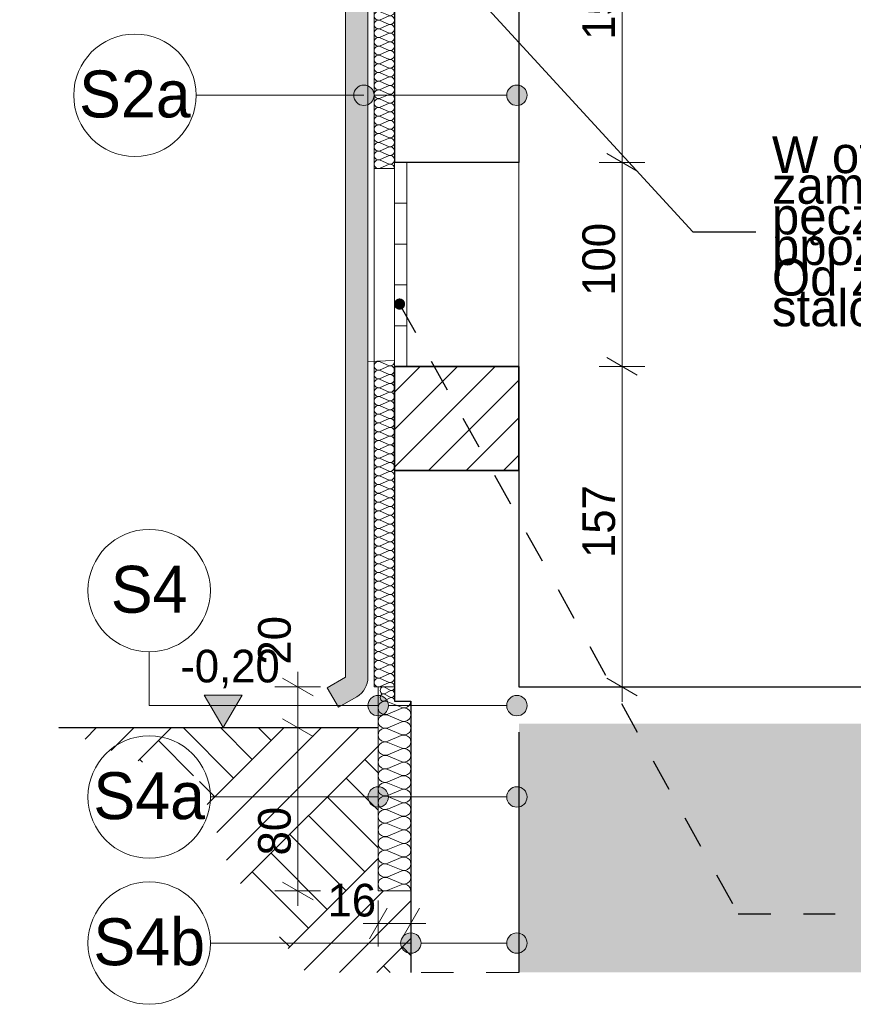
# Model space of a CAD drawing. Extents: x -547885 to -186295, y -25370 to 156194.
# Tile 19 of 256: x -521797 to -517710, y -13885 to -9060. Entities that reach past the tile are written whole.
import ezdxf

# ---------------------------------------------------------------- set-up
doc = ezdxf.new("R2010")
doc.units = 0
doc.header["$MEASUREMENT"] = 0
doc.linetypes.add('Przerywana', pattern=[320, 160, -160])
for name, color, linetype in [('Arch ocieplenie', 7, 'Continuous'), ('Arch opisy', 7, 'Continuous'), ('Arch zmurowania', 7, 'Continuous'), ('INWENT WYMIARY', 7, 'Continuous')]:
    doc.layers.add(name, color=color, linetype=linetype)
for name, color, linetype, lineweight in [('Arch ocieplenie_Nr_Pióra__100', 2, 'Continuous', 13), ('Arch opisy_Nr_Pióra__1', 7, 'Continuous', 25), ('Arch opisy_Nr_Pióra__21', 7, 'Continuous', 9), ('Arch stropy_Nr_Pióra__1', 7, 'Continuous', 25), ('arch wypelnienia_Nr_Pióra__18', 9, 'Continuous', 15), ('arch wypelnienia_Nr_Pióra__21', 7, 'Continuous', 9), ('Arch zmurowania_Nr_Pióra__21', 7, 'Continuous', 9), ('Arch zmurowania_Nr_Pióra__27', 7, 'Continuous', 35), ('INWENT OPISY_Nr_Pióra__21', 7, 'Continuous', 9), ('INWENT RURY SPUSTOWE_Nr_Pióra__21', 7, 'Continuous', 9), ('INWENT TEREN_Nr_Pióra__1', 7, 'Continuous', 25), ('INWENT WYMIARY_Nr_Pióra__21', 7, 'Continuous', 9), ('INWENT. OKNA_Nr_Pióra__5', 7, 'Continuous', 13), ('INWENT.ŚCIANY_Nr_Pióra__1', 7, 'Continuous', 25), ('INWENT.ŚCIANY_Nr_Pióra__21', 7, 'Continuous', 9)]:
    doc.layers.add(name, color=color, linetype=linetype, lineweight=lineweight)
for name, color, linetype, lineweight, true_color in [('Arch ocieplenie_Nr_Pióra__44', 7, 'Continuous', 9, 0x029e21), ('Arch okna_Nr_Pióra__9', 7, 'Continuous', 9, 0x3dad99), ('Arch wykończenie_Nr_Pióra__3', 7, 'Continuous', 18, 0xff6600), ('arch wypelnienia_Nr_Pióra__2', 7, 'Continuous', 13, 0x7f7f7f)]:
    doc.layers.add(name, color=color, linetype=linetype, lineweight=lineweight, true_color=true_color)
doc.styles.add('GENERATED_STYLE_2', font='txt')
doc.styles.add('GENERATED_STYLE_5', font='txt')
doc.styles.add('GENERATED_STYLE_7', font='txt')
doc.dimstyles.new('GENERATED_STYLE__13', dxfattribs={"dimtxt": 0.18, "dimasz": 109.44, "dimexe": 0.18, "dimexo": 0.0625, "dimgap": 0.09, "dimtad": 0, "dimtih": 1, "dimtoh": 1, "dimdec": 4, "dimzin": 0, "dimdsep": 46, "dimcen": 0.09, "dimadec": 0, "dimazin": 0, "dimtfac": 1, "dimtdec": 4, "dimtmove": 0, "dimatfit": 3, "dimldrblk": 'ARROWHEAD_11', "dimfxl": 0, "dimtolj": 1, "dimtzin": 0, "dimarcsym": 0})
doc.dimstyles.new('GENERATED_STYLE__5', dxfattribs={"dimtxt": 160.000002, "dimasz": 114, "dimexe": 0.18, "dimexo": 0, "dimgap": 0.09, "dimtad": 1, "dimtih": 1, "dimtoh": 1, "dimdec": 0, "dimlfac": 0.1, "dimzin": 0, "dimdsep": 46, "dimtxsty": 'GENERATED_STYLE_2', "dimblk": 'ARROWHEAD_2', "dimblk1": 'ARROWHEAD_2', "dimblk2": 'ARROWHEAD_2', "dimcen": 0.09, "dimclrd": 7, "dimclre": 7, "dimclrt": 7, "dimazin": 0, "dimtfac": 1, "dimtdec": 4, "dimtmove": 0, "dimatfit": 3, "dimfxl": 0, "dimtolj": 1, "dimtzin": 0, "dimarcsym": 0})
doc.dimstyles.new('GENERATED_STYLE__6', dxfattribs={"dimtxt": 160.000002, "dimasz": 114, "dimexe": 0.18, "dimexo": 0, "dimgap": 0.09, "dimtad": 1, "dimdec": 0, "dimlfac": 0.1, "dimzin": 0, "dimdsep": 46, "dimtxsty": 'GENERATED_STYLE_2', "dimblk": 'ARROWHEAD_2', "dimblk1": 'ARROWHEAD_2', "dimblk2": 'ARROWHEAD_2', "dimcen": 0.09, "dimclrd": 7, "dimclre": 7, "dimclrt": 7, "dimazin": 0, "dimtfac": 1, "dimtdec": 4, "dimtmove": 2, "dimatfit": 3, "dimfxl": 0, "dimtolj": 1, "dimtzin": 0, "dimarcsym": 0})
doc.dimstyles.new('GENERATED_STYLE__7', dxfattribs={"dimtxt": 160.000002, "dimasz": 114, "dimexe": 0.18, "dimexo": 0, "dimgap": 0.09, "dimtad": 1, "dimdec": 0, "dimlfac": 0.1, "dimzin": 0, "dimdsep": 46, "dimtxsty": 'GENERATED_STYLE_2', "dimblk": 'ARROWHEAD_2', "dimblk1": 'ARROWHEAD_2', "dimblk2": 'ARROWHEAD_2', "dimcen": 0.09, "dimclrd": 7, "dimclre": 7, "dimclrt": 7, "dimazin": 0, "dimtfac": 1, "dimtdec": 4, "dimtmove": 0, "dimatfit": 3, "dimfxl": 0, "dimtolj": 1, "dimtzin": 0, "dimarcsym": 0})

# ---------------------------------------------------------------- blocks, each defined once
blk = doc.blocks.new('Izolacja cieplna 14_177', base_point=(-519959.6, -12399.6))
at = {"layer": 'Arch ocieplenie_Nr_Pióra__100', "linetype": 'Continuous'}
for p, q in [((-519980.4, -12345.6), (-520008.7, -12331.1)), ((-520008.7, -12363.1), (-519980.4, -12348.6)), ((-519980.4, -12380.6), (-520008.7, -12366.1)), ((-520008.7, -12398.1), (-519980.4, -12383.6))]:
    blk.add_line(p, q, dxfattribs=at)
for centre, start_param, end_param in [((-520014.7, -12347.1), 5.870392, 9.837571), ((-519974.4, -12329.6), 2.7288, 4.712389), ((-519974.4, -12364.6), 2.7288, 6.695979), ((-520014.7, -12382.1), 5.870392, 9.837571), ((-519974.4, -12399.6), 4.712389, 6.695979)]:
    blk.add_ellipse(centre, major_axis=(0, 17.5), ratio=0.850742, start_param=start_param, end_param=end_param, dxfattribs=at)
blk = doc.blocks.new('Izolacja cieplna 14_178', base_point=(-519879.6, -13329.6))
at = {"layer": 'Arch ocieplenie_Nr_Pióra__100', "linetype": 'Continuous'}
for p, q in [((-519927.2, -12430), (-519991.9, -12402.4)), ((-519991.9, -12463.3), (-519927.2, -12435.6)), ((-519927.2, -12496.5), (-519991.9, -12468.8)), ((-519991.9, -12529.7), (-519927.2, -12502)), ((-519927.2, -12562.9), (-519991.9, -12535.3)), ((-519991.9, -12596.1), (-519927.2, -12568.5)), ((-519927.2, -12629.3), (-519991.9, -12601.7)), ((-519991.9, -12662.5), (-519927.2, -12634.9)), ((-519927.2, -12695.8), (-519991.9, -12668.1)), ((-519991.9, -12729), (-519927.2, -12701.3)), ((-519927.2, -12762.2), (-519991.9, -12734.5)), ((-519991.9, -12795.4), (-519927.2, -12767.8)), ((-519927.2, -12828.6), (-519991.9, -12801)), ((-519991.9, -12861.8), (-519927.2, -12834.2)), ((-519927.2, -12895), (-519991.9, -12867.4)), ((-519991.9, -12928.3), (-519927.2, -12900.6)), ((-519927.2, -12961.5), (-519991.9, -12933.8)), ((-519991.9, -12994.7), (-519927.2, -12967)), ((-519927.2, -13027.9), (-519991.9, -13000.3)), ((-519991.9, -13061.1), (-519927.2, -13033.5)), ((-519927.2, -13094.3), (-519991.9, -13066.7)), ((-519991.9, -13127.5), (-519927.2, -13099.9)), ((-519927.2, -13160.8), (-519991.9, -13133.1)), ((-519991.9, -13194), (-519927.2, -13166.3)), ((-519927.2, -13227.2), (-519991.9, -13199.5)), ((-519991.9, -13260.4), (-519927.2, -13232.8)), ((-519927.2, -13293.6), (-519991.9, -13266)), ((-519991.9, -13326.8), (-519927.2, -13299.2))]:
    blk.add_line(p, q, dxfattribs=at)
for centre, start_param, end_param in [((-520005.5, -12432.8), 4.299595, 8.266775), ((-519913.6, -12399.6), 1.158004, 3.141593), ((-519913.6, -12466), 1.158004, 5.125183), ((-520005.5, -12499.3), 4.299595, 8.266775), ((-519913.6, -12532.5), 1.158004, 5.125183), ((-520005.5, -12565.7), 4.299595, 8.266775), ((-519913.6, -12598.9), 1.158004, 5.125183), ((-520005.5, -12632.1), 4.299595, 8.266775), ((-519913.6, -12665.3), 1.158004, 5.125183), ((-520005.5, -12698.5), 4.299595, 8.266775), ((-520005.5, -12765), 4.299595, 8.266775), ((-519913.6, -12731.8), 1.158004, 5.125183), ((-519913.6, -12798.2), 1.158004, 5.125183), ((-520005.5, -12831.4), 4.299595, 8.266775), ((-519913.6, -12864.6), 1.158004, 5.125183), ((-520005.5, -12897.8), 4.299595, 8.266775), ((-520005.5, -12964.3), 4.299595, 8.266775), ((-519913.6, -12931), 1.158004, 5.125183), ((-519913.6, -12997.5), 1.158004, 5.125183), ((-520005.5, -13030.7), 4.299595, 8.266775), ((-519913.6, -13063.9), 1.158004, 5.125183), ((-520005.5, -13097.1), 4.299595, 8.266775), ((-519913.6, -13130.3), 1.158004, 5.125183), ((-520005.5, -13163.5), 4.299595, 8.266775), ((-519913.6, -13196.8), 1.158004, 5.125183), ((-520005.5, -13230), 4.299595, 8.266775), ((-520005.5, -13296.4), 4.299595, 8.266775), ((-519913.6, -13263.2), 1.158004, 5.125183), ((-519913.6, -13329.6), 3.141593, 5.125182)]:
    blk.add_ellipse(centre, major_axis=(-34, 0), ratio=0.976056, start_param=start_param, end_param=end_param, dxfattribs=at)
blk = doc.blocks.new('Izolacja cieplna 14_179', base_point=(-519959.6, -10734.6))
at = {"layer": 'Arch ocieplenie_Nr_Pióra__44', "linetype": 'Continuous'}
for p, q in [((-520029.8, -10736.5), (-519989.4, -10754.4)), ((-519989.4, -10758), (-520029.8, -10775.9)), ((-520029.8, -10779.6), (-519989.4, -10797.5)), ((-519989.4, -10801.1), (-520029.8, -10819)), ((-520029.8, -10822.7), (-519989.4, -10840.6)), ((-519989.4, -10844.2), (-520029.8, -10862.2)), ((-520029.8, -10865.8), (-519989.4, -10883.7)), ((-519989.4, -10887.3), (-520029.8, -10905.3)), ((-520029.8, -10908.9), (-519989.4, -10926.8)), ((-519989.4, -10930.4), (-520029.8, -10948.4)), ((-520029.8, -10952), (-519989.4, -10969.9)), ((-519989.4, -10973.5), (-520029.8, -10991.5)), ((-520029.8, -10995.1), (-519989.4, -11013)), ((-519989.4, -11016.7), (-520029.8, -11034.6)), ((-520029.8, -11038.2), (-519989.4, -11056.1)), ((-519989.4, -11059.8), (-520029.8, -11077.7)), ((-520029.8, -11081.3), (-519989.4, -11099.2)), ((-519989.4, -11102.9), (-520029.8, -11120.8)), ((-520029.8, -11124.4), (-519989.4, -11142.4)), ((-519989.4, -11146), (-520029.8, -11163.9)), ((-520029.8, -11167.5), (-519989.4, -11185.5)), ((-519989.4, -11189.1), (-520029.8, -11207)), ((-520029.8, -11210.6), (-519989.4, -11228.6)), ((-519989.4, -11232.2), (-520029.8, -11250.1)), ((-520029.8, -11253.7), (-519989.4, -11271.7)), ((-519989.4, -11275.3), (-520029.8, -11293.2)), ((-520029.8, -11296.8), (-519989.4, -11314.8)), ((-519989.4, -11318.4), (-520029.8, -11336.3)), ((-520029.8, -11340), (-519989.4, -11357.9)), ((-519989.4, -11361.5), (-520029.8, -11379.4)), ((-520029.8, -11383.1), (-519989.4, -11401)), ((-519989.4, -11404.6), (-520029.8, -11422.5)), ((-520029.8, -11426.2), (-519989.4, -11444.1)), ((-519989.4, -11447.7), (-520029.8, -11465.7)), ((-520029.8, -11469.3), (-519989.4, -11487.2)), ((-519989.4, -11490.8), (-520029.8, -11508.8)), ((-520029.8, -11512.4), (-519989.4, -11530.3)), ((-519989.4, -11533.9), (-520029.8, -11551.9)), ((-520029.8, -11555.5), (-519989.4, -11573.4)), ((-519989.4, -11577), (-520029.8, -11595)), ((-520029.8, -11598.6), (-519989.4, -11616.5)), ((-519989.4, -11620.2), (-520029.8, -11638.1)), ((-520029.8, -11641.7), (-519989.4, -11659.6)), ((-519989.4, -11663.3), (-520029.8, -11681.2)), ((-520029.8, -11684.8), (-519989.4, -11702.7)), ((-519989.4, -11706.4), (-520029.8, -11724.3)), ((-520029.8, -11727.9), (-519989.4, -11745.9)), ((-519989.4, -11749.5), (-520029.8, -11767.4)), ((-520029.8, -11771), (-519989.4, -11789)), ((-519989.4, -11792.6), (-520029.8, -11810.5)), ((-520029.8, -11814.1), (-519989.4, -11832.1)), ((-519989.4, -11835.7), (-520029.8, -11853.6)), ((-520029.8, -11857.2), (-519989.4, -11875.2)), ((-519989.4, -11878.8), (-520029.8, -11896.7)), ((-520029.8, -11900.4), (-519989.4, -11918.3)), ((-519989.4, -11921.9), (-520029.8, -11939.8)), ((-520029.8, -11943.5), (-519989.4, -11961.4)), ((-519989.4, -11965), (-520029.8, -11982.9)), ((-520029.8, -11986.6), (-519989.4, -12004.5)), ((-519989.4, -12008.1), (-520029.8, -12026.1)), ((-520029.8, -12029.7), (-519989.4, -12047.6)), ((-519989.4, -12051.2), (-520029.8, -12069.2)), ((-520029.8, -12072.8), (-519989.4, -12090.7)), ((-519989.4, -12094.3), (-520029.8, -12112.3)), ((-520029.8, -12115.9), (-519989.4, -12133.8)), ((-519989.4, -12137.4), (-520029.8, -12155.4)), ((-520029.8, -12159), (-519989.4, -12176.9)), ((-519989.4, -12180.5), (-520029.8, -12198.5)), ((-520029.8, -12202.1), (-519989.4, -12220)), ((-519989.4, -12223.7), (-520029.8, -12241.6)), ((-520029.8, -12245.2), (-519989.4, -12263.1)), ((-519989.4, -12266.8), (-520029.8, -12284.7)), ((-520029.8, -12288.3), (-519989.4, -12306.3)), ((-519989.4, -12309.9), (-520029.8, -12327.8))]:
    blk.add_line(p, q, dxfattribs=at)
for centre, start_param, end_param in [((-520038.3, -10756.2), 2.728799, 6.695979), ((-519980.8, -10734.6), 5.870392, 7.853982), ((-519980.8, -10777.7), 5.870392, 9.837571), ((-520038.3, -10799.3), 2.728799, 6.695979), ((-519980.8, -10820.9), 5.870392, 9.837571), ((-520038.3, -10842.4), 2.728799, 6.695979), ((-519980.8, -10864), 5.870392, 9.837571), ((-520038.3, -10885.5), 2.728799, 6.695979), ((-520038.3, -10928.6), 2.728799, 6.695979), ((-519980.8, -10907.1), 5.870392, 9.837571), ((-520038.3, -10971.7), 2.728799, 6.695979), ((-519980.8, -10950.2), 5.870392, 9.837571), ((-520038.3, -11014.8), 2.728799, 6.695979), ((-519980.8, -10993.3), 5.870392, 9.837571), ((-520038.3, -11057.9), 2.728799, 6.695979), ((-519980.8, -11036.4), 5.870392, 9.837571), ((-520038.3, -11101.1), 2.728799, 6.695979), ((-519980.8, -11079.5), 5.870392, 9.837571), ((-520038.3, -11144.2), 2.728799, 6.695979), ((-519980.8, -11122.6), 5.870392, 9.837571), ((-519980.8, -11165.7), 5.870392, 9.837571), ((-520038.3, -11187.3), 2.728799, 6.695979), ((-519980.8, -11208.8), 5.870392, 9.837571), ((-520038.3, -11230.4), 2.728799, 6.695979), ((-519980.8, -11251.9), 5.870392, 9.837571), ((-520038.3, -11273.5), 2.728799, 6.695979), ((-519980.8, -11295), 5.870392, 9.837571), ((-520038.3, -11316.6), 2.728799, 6.695979), ((-520038.3, -11359.7), 2.728799, 6.695979), ((-519980.8, -11338.1), 5.870392, 9.837571), ((-520038.3, -11402.8), 2.728799, 6.695979), ((-519980.8, -11381.3), 5.870392, 9.837571), ((-520038.3, -11445.9), 2.728799, 6.695979), ((-519980.8, -11424.4), 5.870392, 9.837571), ((-520038.3, -11489), 2.728799, 6.695979), ((-519980.8, -11467.5), 5.870392, 9.837571), ((-520038.3, -11532.1), 2.728799, 6.695979), ((-519980.8, -11510.6), 5.870392, 9.837571), ((-519980.8, -11553.7), 5.870392, 9.837571), ((-520038.3, -11575.2), 2.728799, 6.695979), ((-519980.8, -11596.8), 5.870392, 9.837571), ((-520038.3, -11618.3), 2.728799, 6.695979), ((-519980.8, -11639.9), 5.870392, 9.837571), ((-520038.3, -11661.5), 2.728799, 6.695979), ((-519980.8, -11683), 5.870392, 9.837571), ((-520038.3, -11704.6), 2.728799, 6.695979), ((-520038.3, -11747.7), 2.728799, 6.695979), ((-519980.8, -11726.1), 5.870392, 9.837571), ((-520038.3, -11790.8), 2.728799, 6.695979), ((-519980.8, -11769.2), 5.870392, 9.837571), ((-520038.3, -11833.9), 2.728799, 6.695979), ((-519980.8, -11812.3), 5.870392, 9.837571), ((-520038.3, -11877), 2.728799, 6.695979), ((-519980.8, -11855.4), 5.870392, 9.837571), ((-520038.3, -11920.1), 2.728799, 6.695979), ((-519980.8, -11898.5), 5.870392, 9.837571), ((-519980.8, -11941.6), 5.870392, 9.837571), ((-520038.3, -11963.2), 2.728799, 6.695979), ((-519980.8, -11984.8), 5.870392, 9.837571), ((-520038.3, -12006.3), 2.728799, 6.695979), ((-519980.8, -12027.9), 5.870392, 9.837571), ((-520038.3, -12049.4), 2.728799, 6.695979), ((-519980.8, -12071), 5.870392, 9.837571), ((-520038.3, -12092.5), 2.728799, 6.695979), ((-519980.8, -12114.1), 5.870392, 9.837571), ((-520038.3, -12135.6), 2.728799, 6.695979), ((-520038.3, -12178.7), 2.728799, 6.695979), ((-519980.8, -12157.2), 5.870392, 9.837571), ((-520038.3, -12221.8), 2.728799, 6.695979), ((-519980.8, -12200.3), 5.870392, 9.837571), ((-520038.3, -12265), 2.728799, 6.695979), ((-519980.8, -12243.4), 5.870392, 9.837571), ((-520038.3, -12308.1), 2.728799, 6.695979), ((-519980.8, -12286.5), 5.870392, 9.837571), ((-519980.8, -12329.6), 1.570796, 3.554385)]:
    blk.add_ellipse(centre, major_axis=(0, -21.6), ratio=0.986687, start_param=start_param, end_param=end_param, dxfattribs=at)
blk = doc.blocks.new('Izolacja cieplna 14_180', base_point=(-519959.6, -7734.6))
at = {"layer": 'Arch ocieplenie_Nr_Pióra__44', "linetype": 'Continuous'}
for p, q in [((-520029.8, -7736.4), (-519989.4, -7754.2)), ((-519989.4, -7757.8), (-520029.8, -7775.6)), ((-520029.8, -7779.2), (-519989.4, -7797)), ((-519989.4, -7800.6), (-520029.8, -7818.4)), ((-520029.8, -7822), (-519989.4, -7839.8)), ((-519989.4, -7843.4), (-520029.8, -7861.2)), ((-520029.8, -7864.8), (-519989.4, -7882.6)), ((-519989.4, -7886.2), (-520029.8, -7904.1)), ((-520029.8, -7907.6), (-519989.4, -7925.5)), ((-519989.4, -7929.1), (-520029.8, -7946.9)), ((-520029.8, -7950.5), (-519989.4, -7968.3)), ((-519989.4, -7971.9), (-520029.8, -7989.7)), ((-520029.8, -7993.3), (-519989.4, -8011.1)), ((-519989.4, -8014.7), (-520029.8, -8032.5)), ((-520029.8, -8036.1), (-519989.4, -8053.9)), ((-519989.4, -8057.5), (-520029.8, -8075.3)), ((-520029.8, -8078.9), (-519989.4, -8096.7)), ((-519989.4, -8100.3), (-520029.8, -8118.1)), ((-520029.8, -8121.7), (-519989.4, -8139.5)), ((-519989.4, -8143.1), (-520029.8, -8160.9)), ((-520029.8, -8164.5), (-519989.4, -8182.3)), ((-519989.4, -8185.9), (-520029.8, -8203.7)), ((-520029.8, -8207.3), (-519989.4, -8225.1)), ((-519989.4, -8228.7), (-520029.8, -8246.6)), ((-520029.8, -8250.2), (-519989.4, -8268)), ((-519989.4, -8271.6), (-520029.8, -8289.4)), ((-520029.8, -8293), (-519989.4, -8310.8)), ((-519989.4, -8314.4), (-520029.8, -8332.2)), ((-520029.8, -8335.8), (-519989.4, -8353.6)), ((-519989.4, -8357.2), (-520029.8, -8375)), ((-520029.8, -8378.6), (-519989.4, -8396.4)), ((-519989.4, -8400), (-520029.8, -8417.8)), ((-520029.8, -8421.4), (-519989.4, -8439.2)), ((-519989.4, -8442.8), (-520029.8, -8460.6)), ((-520029.8, -8464.2), (-519989.4, -8482)), ((-519989.4, -8485.6), (-520029.8, -8503.4)), ((-520029.8, -8507), (-519989.4, -8524.8)), ((-519989.4, -8528.4), (-520029.8, -8546.2)), ((-520029.8, -8549.8), (-519989.4, -8567.7)), ((-519989.4, -8571.2), (-520029.8, -8589.1)), ((-520029.8, -8592.7), (-519989.4, -8610.5)), ((-519989.4, -8614.1), (-520029.8, -8631.9)), ((-520029.8, -8635.5), (-519989.4, -8653.3)), ((-519989.4, -8656.9), (-520029.8, -8674.7)), ((-520029.8, -8678.3), (-519989.4, -8696.1)), ((-519989.4, -8699.7), (-520029.8, -8717.5)), ((-520029.8, -8721.1), (-519989.4, -8738.9)), ((-519989.4, -8742.5), (-520029.8, -8760.3)), ((-520029.8, -8763.9), (-519989.4, -8781.7)), ((-519989.4, -8785.3), (-520029.8, -8803.1)), ((-520029.8, -8806.7), (-519989.4, -8824.5)), ((-519989.4, -8828.1), (-520029.8, -8845.9)), ((-520029.8, -8849.5), (-519989.4, -8867.3)), ((-519989.4, -8870.9), (-520029.8, -8888.7)), ((-520029.8, -8892.3), (-519989.4, -8910.2)), ((-519989.4, -8913.7), (-520029.8, -8931.6)), ((-520029.8, -8935.2), (-519989.4, -8953)), ((-519989.4, -8956.6), (-520029.8, -8974.4)), ((-520029.8, -8978), (-519989.4, -8995.8)), ((-519989.4, -8999.4), (-520029.8, -9017.2)), ((-520029.8, -9020.8), (-519989.4, -9038.6)), ((-519989.4, -9042.2), (-520029.8, -9060)), ((-520029.8, -9063.6), (-519989.4, -9081.4)), ((-519989.4, -9085), (-520029.8, -9102.8)), ((-520029.8, -9106.4), (-519989.4, -9124.2)), ((-519989.4, -9127.8), (-520029.8, -9145.6)), ((-520029.8, -9149.2), (-519989.4, -9167)), ((-519989.4, -9170.6), (-520029.8, -9188.4)), ((-520029.8, -9192), (-519989.4, -9209.8)), ((-519989.4, -9213.4), (-520029.8, -9231.2)), ((-520029.8, -9234.8), (-519989.4, -9252.7)), ((-519989.4, -9256.3), (-520029.8, -9274.1)), ((-520029.8, -9277.7), (-519989.4, -9295.5)), ((-519989.4, -9299.1), (-520029.8, -9316.9)), ((-520029.8, -9320.5), (-519989.4, -9338.3)), ((-519989.4, -9341.9), (-520029.8, -9359.7)), ((-520029.8, -9363.3), (-519989.4, -9381.1)), ((-519989.4, -9384.7), (-520029.8, -9402.5)), ((-520029.8, -9406.1), (-519989.4, -9423.9)), ((-519989.4, -9427.5), (-520029.8, -9445.3)), ((-520029.8, -9448.9), (-519989.4, -9466.7)), ((-519989.4, -9470.3), (-520029.8, -9488.1)), ((-520029.8, -9491.7), (-519989.4, -9509.5)), ((-519989.4, -9513.1), (-520029.8, -9530.9)), ((-520029.8, -9534.5), (-519989.4, -9552.3)), ((-519989.4, -9555.9), (-520029.8, -9573.8)), ((-520029.8, -9577.3), (-519989.4, -9595.2)), ((-519989.4, -9598.8), (-520029.8, -9616.6)), ((-520029.8, -9620.2), (-519989.4, -9638)), ((-519989.4, -9641.6), (-520029.8, -9659.4)), ((-520029.8, -9663), (-519989.4, -9680.8)), ((-519989.4, -9684.4), (-520029.8, -9702.2)), ((-520029.8, -9705.8), (-519989.4, -9723.6)), ((-519989.4, -9727.2), (-520029.8, -9745)), ((-520029.8, -9748.6), (-519989.4, -9766.4)), ((-519989.4, -9770), (-520029.8, -9787.8))]:
    blk.add_line(p, q, dxfattribs=at)
for centre, start_param, end_param in [((-520038.3, -7756), 2.728799, 6.695979), ((-519980.8, -7734.6), 5.870392, 7.853982), ((-519980.8, -7777.4), 5.870392, 9.837571), ((-520038.3, -7798.8), 2.728799, 6.695979), ((-519980.8, -7820.2), 5.870392, 9.837571), ((-520038.3, -7841.6), 2.728799, 6.695979), ((-520038.3, -7884.4), 2.728799, 6.695979), ((-519980.8, -7863), 5.870392, 9.837571), ((-520038.3, -7927.3), 2.728799, 6.695979), ((-519980.8, -7905.8), 5.870392, 9.837571), ((-520038.3, -7970.1), 2.728799, 6.695979), ((-519980.8, -7948.7), 5.870392, 9.837571), ((-520038.3, -8012.9), 2.728799, 6.695979), ((-519980.8, -7991.5), 5.870392, 9.837571), ((-520038.3, -8055.7), 2.728799, 6.695979), ((-519980.8, -8034.3), 5.870392, 9.837571), ((-519980.8, -8077.1), 5.870392, 9.837571), ((-520038.3, -8098.5), 2.728799, 6.695979), ((-519980.8, -8119.9), 5.870392, 9.837571), ((-520038.3, -8141.3), 2.728799, 6.695979), ((-519980.8, -8162.7), 5.870392, 9.837571), ((-520038.3, -8184.1), 2.728799, 6.695979), ((-519980.8, -8205.5), 5.870392, 9.837571), ((-520038.3, -8226.9), 2.728799, 6.695979), ((-520038.3, -8269.8), 2.728799, 6.695979), ((-519980.8, -8248.4), 5.870392, 9.837571), ((-520038.3, -8312.6), 2.728799, 6.695979), ((-519980.8, -8291.2), 5.870392, 9.837571), ((-520038.3, -8355.4), 2.728799, 6.695979), ((-519980.8, -8334), 5.870392, 9.837571), ((-520038.3, -8398.2), 2.728799, 6.695979), ((-519980.8, -8376.8), 5.870392, 9.837571), ((-519980.8, -8419.6), 5.870392, 9.837571), ((-520038.3, -8441), 2.728799, 6.695979), ((-519980.8, -8462.4), 5.870392, 9.837571), ((-520038.3, -8483.8), 2.728799, 6.695979), ((-519980.8, -8505.2), 5.870392, 9.837571), ((-520038.3, -8526.6), 2.728799, 6.695979), ((-519980.8, -8548), 5.870392, 9.837571), ((-520038.3, -8569.4), 2.728799, 6.695979), ((-520038.3, -8612.3), 2.728799, 6.695979), ((-519980.8, -8590.9), 5.870392, 9.837571), ((-520038.3, -8655.1), 2.728799, 6.695979), ((-519980.8, -8633.7), 5.870392, 9.837571), ((-520038.3, -8697.9), 2.728799, 6.695979), ((-519980.8, -8676.5), 5.870392, 9.837571), ((-520038.3, -8740.7), 2.728799, 6.695979), ((-519980.8, -8719.3), 5.870392, 9.837571), ((-520038.3, -8783.5), 2.728799, 6.695979), ((-519980.8, -8762.1), 5.870392, 9.837571), ((-519980.8, -8804.9), 5.870392, 9.837571), ((-520038.3, -8826.3), 2.728799, 6.695979), ((-519980.8, -8847.7), 5.870392, 9.837571), ((-520038.3, -8869.1), 2.728799, 6.695979), ((-519980.8, -8890.5), 5.870392, 9.837571), ((-520038.3, -8912), 2.728799, 6.695979), ((-519980.8, -8933.4), 5.870392, 9.837571), ((-520038.3, -8954.8), 2.728799, 6.695979), ((-520038.3, -8997.6), 2.728799, 6.695979), ((-519980.8, -8976.2), 5.870392, 9.837571), ((-520038.3, -9040.4), 2.728799, 6.695979), ((-519980.8, -9019), 5.870392, 9.837571), ((-520038.3, -9083.2), 2.728799, 6.695979), ((-519980.8, -9061.8), 5.870392, 9.837571), ((-520038.3, -9126), 2.728799, 6.695979), ((-519980.8, -9104.6), 5.870392, 9.837571), ((-520038.3, -9168.8), 2.728799, 6.695979), ((-519980.8, -9147.4), 5.870392, 9.837571), ((-519980.8, -9190.2), 5.870392, 9.837571), ((-520038.3, -9211.6), 2.728799, 6.695979), ((-519980.8, -9233), 5.870392, 9.837571), ((-520038.3, -9254.5), 2.728799, 6.695979), ((-519980.8, -9275.9), 5.870392, 9.837571), ((-520038.3, -9297.3), 2.728799, 6.695979), ((-519980.8, -9318.7), 5.870392, 9.837571), ((-520038.3, -9340.1), 2.728799, 6.695979), ((-520038.3, -9382.9), 2.728799, 6.695979), ((-519980.8, -9361.5), 5.870392, 9.837571), ((-520038.3, -9425.7), 2.728799, 6.695979), ((-519980.8, -9404.3), 5.870392, 9.837571), ((-520038.3, -9468.5), 2.728799, 6.695979), ((-519980.8, -9447.1), 5.870392, 9.837571), ((-520038.3, -9511.3), 2.728799, 6.695979), ((-519980.8, -9489.9), 5.870392, 9.837571), ((-520038.3, -9554.1), 2.728799, 6.695979), ((-519980.8, -9532.7), 5.870392, 9.837571), ((-519980.8, -9575.5), 5.870392, 9.837571), ((-520038.3, -9597), 2.728799, 6.695979), ((-519980.8, -9618.4), 5.870392, 9.837571), ((-520038.3, -9639.8), 2.728799, 6.695979), ((-519980.8, -9661.2), 5.870392, 9.837571), ((-520038.3, -9682.6), 2.728799, 6.695979), ((-519980.8, -9704), 5.870392, 9.837571), ((-520038.3, -9725.4), 2.728799, 6.695979), ((-520038.3, -9768.2), 2.728799, 6.695979), ((-519980.8, -9746.8), 5.870392, 9.837571), ((-519980.8, -9789.6), 1.570796, 3.554385)]:
    blk.add_ellipse(centre, major_axis=(0, -21.4), ratio=0.99346, start_param=start_param, end_param=end_param, dxfattribs=at)
blk = doc.blocks.new('Ściana_26', base_point=(-519959.6, -10759.6))
at = {"layer": 'Arch zmurowania_Nr_Pióra__21', "linetype": 'Continuous'}
h = blk.add_hatch(dxfattribs=at)
h.set_pattern_fill('Common_Brick', color=256, style=0, pattern_type=2)
h.set_pattern_definition([(45, (0, 0), (-91.923878, 91.923878), [])])
h.paths.add_polyline_path([(-519959.6, -11269.6), (-519349.6, -11269.6), (-519349.6, -10759.6), (-519959.6, -10759.6)], flags=0)
at = {"layer": 'Arch zmurowania_Nr_Pióra__27', "linetype": 'Continuous'}
for p, q in [((-519349.6, -10759.6), (-519959.6, -10759.6)), ((-519959.6, -10759.6), (-519959.6, -11269.6)), ((-519349.6, -11269.6), (-519349.6, -10759.6)), ((-519959.6, -11269.6), (-519349.6, -11269.6))]:
    blk.add_line(p, q, dxfattribs=at)
blk = doc.blocks.new('Wymiary_58', base_point=(-520799.7, -12529.6))
at = {"layer": 'INWENT WYMIARY_Nr_Pióra__21', "linetype": 'Continuous'}
blk.add_hatch(color=256, dxfattribs=at).paths.add_polyline_path([(-520799.7, -12529.6), (-520892.5, -12369.6), (-520706.9, -12369.6)], flags=0)
for p, q in [((-520799.7, -12529.6), (-520892.5, -12369.6)), ((-520892.5, -12369.6), (-520706.9, -12369.6)), ((-520706.9, -12369.6), (-520799.7, -12529.6)), ((-520799.7, -12529.6), (-520919.7, -12529.6)), ((-520799.7, -12529.6), (-520679.7, -12529.6))]:
    blk.add_line(p, q, dxfattribs=at)
at = {"layer": 'INWENT WYMIARY_Nr_Pióra__21', "insert": (-521009.8, -12337.6), "char_height": 160, "attachment_point": 7, "style": 'GENERATED_STYLE_2'}
blk.add_mtext('{-0,20}', dxfattribs=at)
blk = doc.blocks.new('*D475')
at = {"layer": 'INWENT WYMIARY_Nr_Pióra__21', "linetype": 'Continuous'}
for p, q in [((-518731.8, -10759.6), (-518956.8, -10759.6)), ((-518919.3, -10716.3), (-518769.3, -10802.9)), ((-518844.3, -12329.6), (-518844.3, -10759.6)), ((-518919.3, -12286.3), (-518769.3, -12372.9)), ((-518731.8, -12329.6), (-518956.8, -12329.6)), ((-518844.3, -12403), (-518844.3, -12329.6))]:
    blk.add_line(p, q, dxfattribs=at)
at = {"layer": 'INWENT WYMIARY_Nr_Pióra__21', "char_height": 160, "attachment_point": 7, "rotation": 90, "style": 'GENERATED_STYLE_2'}
for s, insert in [('{151}', (-518876.3, -9158.2)), ('{100}', (-518876.3, -10413.2)), ('{157}', (-518876.3, -11698.2))]:
    blk.add_mtext(s, dxfattribs=dict(at, insert=insert))
blk = doc.blocks.new('ARROWHEAD_2')
at = {"color": 0, "linetype": 'Continuous', "lineweight": 0}
for p, q in [((-0.378, -0.655), (0.378, 0.655)), ((0, 0), (-1, 0))]:
    blk.add_line(p, q, dxfattribs=at)
blk = doc.blocks.new('*D476')
at = {"layer": 'INWENT WYMIARY_Nr_Pióra__21', "linetype": 'Continuous'}
for p, q in [((-518919.3, -9716.3), (-518769.3, -9802.9)), ((-518731.8, -9759.6), (-518956.8, -9759.6)), ((-518844.3, -10759.6), (-518844.3, -9759.6)), ((-518731.8, -10759.6), (-518956.8, -10759.6)), ((-518919.3, -10716.3), (-518769.3, -10802.9))]:
    blk.add_line(p, q, dxfattribs=at)
at = {"layer": 'INWENT WYMIARY_Nr_Pióra__21', "char_height": 160, "attachment_point": 7, "rotation": 90, "style": 'GENERATED_STYLE_2'}
for s, insert in [('{151}', (-518876.3, -9158.2)), ('{100}', (-518876.3, -10413.2)), ('{157}', (-518876.3, -11698.2))]:
    blk.add_mtext(s, dxfattribs=dict(at, insert=insert))
blk = doc.blocks.new('*D477')
at = {"layer": 'INWENT WYMIARY_Nr_Pióra__21', "linetype": 'Continuous'}
for p, q in [((-518844.3, -8249.6), (-518844.3, -8176.3)), ((-518731.8, -8249.6), (-518956.8, -8249.6)), ((-518769.3, -8292.9), (-518919.3, -8206.3)), ((-518844.3, -9759.6), (-518844.3, -8249.6)), ((-518919.3, -9716.3), (-518769.3, -9802.9)), ((-518731.8, -9759.6), (-518956.8, -9759.6))]:
    blk.add_line(p, q, dxfattribs=at)
at = {"layer": 'INWENT WYMIARY_Nr_Pióra__21', "char_height": 160, "attachment_point": 7, "rotation": 90, "style": 'GENERATED_STYLE_2'}
for s, insert in [('{151}', (-518876.3, -9158.2)), ('{100}', (-518876.3, -10413.2)), ('{157}', (-518876.3, -11698.2))]:
    blk.add_mtext(s, dxfattribs=dict(at, insert=insert))
blk = doc.blocks.new('*D511')
at = {"layer": 'INWENT WYMIARY_Nr_Pióra__21', "linetype": 'Continuous'}
for p, q in [((-520509, -12486.3), (-520359, -12572.9)), ((-520321.5, -12529.6), (-520546.5, -12529.6)), ((-520434, -13329.6), (-520434, -12529.6)), ((-520509, -13286.3), (-520359, -13372.9)), ((-520321.5, -13329.6), (-520546.5, -13329.6)), ((-520434, -13403), (-520434, -13329.6))]:
    blk.add_line(p, q, dxfattribs=at)
at = {"layer": 'INWENT WYMIARY_Nr_Pióra__21', "char_height": 160, "attachment_point": 7, "rotation": 90, "style": 'GENERATED_STYLE_2'}
for s, insert in [('{20}', (-520466, -12220.6)), ('{80}', (-520466, -13155.9))]:
    blk.add_mtext(s, dxfattribs=dict(at, insert=insert))
blk = doc.blocks.new('*D512')
at = {"layer": 'INWENT WYMIARY_Nr_Pióra__21', "linetype": 'Continuous'}
for p, q in [((-520434, -12329.6), (-520434, -12256.3)), ((-520359, -12372.9), (-520509, -12286.3)), ((-520321.5, -12329.6), (-520546.5, -12329.6)), ((-520434, -12529.6), (-520434, -12329.6)), ((-520509, -12486.3), (-520359, -12572.9)), ((-520321.5, -12529.6), (-520546.5, -12529.6))]:
    blk.add_line(p, q, dxfattribs=at)
at = {"layer": 'INWENT WYMIARY_Nr_Pióra__21', "char_height": 160, "attachment_point": 7, "rotation": 90, "style": 'GENERATED_STYLE_2'}
for s, insert in [('{20}', (-520466, -12220.6)), ('{80}', (-520466, -13155.9))]:
    blk.add_mtext(s, dxfattribs=dict(at, insert=insert))
blk = doc.blocks.new('*D538')
at = {"layer": 'INWENT WYMIARY_Nr_Pióra__21', "linetype": 'Continuous'}
for p, q in [((-519996.3, -13414.3), (-520082.9, -13564.3)), ((-520039.6, -13601.8), (-520039.6, -13376.8)), ((-519922.9, -13564.3), (-519836.3, -13414.3)), ((-519879.6, -13601.8), (-519879.6, -13376.8)), ((-520112.9, -13489.3), (-520039.6, -13489.3)), ((-520039.6, -13489.3), (-519879.6, -13489.3)), ((-519879.6, -13489.3), (-519806.2, -13489.3))]:
    blk.add_line(p, q, dxfattribs=at)
at = {"layer": 'INWENT WYMIARY_Nr_Pióra__21', "insert": (-520287.7, -13457.3), "char_height": 160, "attachment_point": 7, "style": 'GENERATED_STYLE_2'}
blk.add_mtext('{16}', dxfattribs=at)
blk = doc.blocks.new('ARROWHEAD_11')
at = {"color": 0, "linetype": 'Continuous', "lineweight": 0}
blk.add_line((0, 0), (-1, 0), dxfattribs=at)
at = {"color": 0, "linetype": 'Continuous', "lineweight": 0, "const_width": 0.25, "flags": 128}
blk.add_lwpolyline([(-0.125, 0, 1), (0.125, 0, 1)], format="xyb", close=True, dxfattribs=at)
blk = doc.blocks.new('Linia_92', base_point=(-519359.6, -9430.4))
at = {"layer": 'Arch opisy_Nr_Pióra__21', "linetype": 'Continuous'}
for points in [[(-520059.6, -9430.4), (-520063.4, -9411.3), (-520074.2, -9395.1), (-520090.4, -9384.2), (-520109.6, -9380.4), (-520128.7, -9384.2), (-520144.9, -9395.1), (-520155.7, -9411.3), (-520159.6, -9430.4), (-520155.7, -9449.6), (-520144.9, -9465.8), (-520128.7, -9476.6), (-520109.6, -9480.4), (-520090.4, -9476.6), (-520074.2, -9465.8), (-520063.4, -9449.6)], [(-519309.6, -9430.4), (-519313.4, -9411.3), (-519324.2, -9395.1), (-519340.4, -9384.2), (-519359.6, -9380.4), (-519378.7, -9384.2), (-519394.9, -9395.1), (-519405.7, -9411.3), (-519409.6, -9430.4), (-519405.7, -9449.6), (-519394.9, -9465.8), (-519378.7, -9476.6), (-519359.6, -9480.4), (-519340.4, -9476.6), (-519324.2, -9465.8), (-519313.4, -9449.6)]]:
    blk.add_hatch(color=256, dxfattribs=at).paths.add_polyline_path(points, flags=0)
blk.add_line((-519409.6, -9430.4), (-520059.6, -9430.4), dxfattribs=at)
for centre in [(-520109.6, -9430.4), (-519359.6, -9430.4)]:
    blk.add_circle(centre, 50, dxfattribs=at)
blk = doc.blocks.new('Linia_93', base_point=(-520109.6, -9430.4))
at = {"layer": 'Arch opisy_Nr_Pióra__21', "linetype": 'Continuous'}
blk.add_line((-520109.6, -9430.4), (-520932.1, -9430.4), dxfattribs=at)
blk.add_circle((-521232.1, -9430.4), 300, dxfattribs=at)
blk = doc.blocks.new('Linia_99', base_point=(-519359.6, -12421.7))
at = {"layer": 'Arch opisy_Nr_Pióra__21', "linetype": 'Continuous'}
for points in [[(-519989.6, -12421.7), (-519993.4, -12402.6), (-520004.2, -12386.3), (-520020.4, -12375.5), (-520039.6, -12371.7), (-520058.7, -12375.5), (-520074.9, -12386.3), (-520085.7, -12402.6), (-520089.6, -12421.7), (-520085.7, -12440.8), (-520074.9, -12457.1), (-520058.7, -12467.9), (-520039.6, -12471.7), (-520020.4, -12467.9), (-520004.2, -12457.1), (-519993.4, -12440.8)], [(-519309.6, -12421.7), (-519313.4, -12402.6), (-519324.2, -12386.3), (-519340.4, -12375.5), (-519359.6, -12371.7), (-519378.7, -12375.5), (-519394.9, -12386.3), (-519405.7, -12402.6), (-519409.6, -12421.7), (-519405.7, -12440.8), (-519394.9, -12457.1), (-519378.7, -12467.9), (-519359.6, -12471.7), (-519340.4, -12467.9), (-519324.2, -12457.1), (-519313.4, -12440.8)]]:
    blk.add_hatch(color=256, dxfattribs=at).paths.add_polyline_path(points, flags=0)
blk.add_line((-519409.6, -12421.7), (-519989.6, -12421.7), dxfattribs=at)
for centre in [(-520039.6, -12421.7), (-519359.6, -12421.7)]:
    blk.add_circle(centre, 50, dxfattribs=at)
blk = doc.blocks.new('Linia_100', base_point=(-519359.6, -12869.4))
at = {"layer": 'Arch opisy_Nr_Pióra__21', "linetype": 'Continuous'}
for points in [[(-519989.6, -12869.4), (-519993.4, -12850.3), (-520004.2, -12834.1), (-520020.4, -12823.2), (-520039.6, -12819.4), (-520058.7, -12823.2), (-520074.9, -12834.1), (-520085.7, -12850.3), (-520089.6, -12869.4), (-520085.7, -12888.6), (-520074.9, -12904.8), (-520058.7, -12915.6), (-520039.6, -12919.4), (-520020.4, -12915.6), (-520004.2, -12904.8), (-519993.4, -12888.6)], [(-519309.6, -12869.4), (-519313.4, -12850.3), (-519324.2, -12834.1), (-519340.4, -12823.2), (-519359.6, -12819.4), (-519378.7, -12823.2), (-519394.9, -12834.1), (-519405.7, -12850.3), (-519409.6, -12869.4), (-519405.7, -12888.6), (-519394.9, -12904.8), (-519378.7, -12915.6), (-519359.6, -12919.4), (-519340.4, -12915.6), (-519324.2, -12904.8), (-519313.4, -12888.6)]]:
    blk.add_hatch(color=256, dxfattribs=at).paths.add_polyline_path(points, flags=0)
blk.add_line((-519409.6, -12869.4), (-519989.6, -12869.4), dxfattribs=at)
for centre in [(-520039.6, -12869.4), (-519359.6, -12869.4)]:
    blk.add_circle(centre, 50, dxfattribs=at)
blk = doc.blocks.new('Linia_101', base_point=(-520039.6, -12869.4))
at = {"layer": 'Arch opisy_Nr_Pióra__21', "linetype": 'Continuous'}
blk.add_line((-520039.6, -12869.4), (-520862.1, -12869.4), dxfattribs=at)
blk.add_circle((-521162.1, -12869.4), 300, dxfattribs=at)
blk = doc.blocks.new('Linia_102', base_point=(-519359.6, -13585.5))
at = {"layer": 'Arch opisy_Nr_Pióra__21', "linetype": 'Continuous'}
for points in [[(-519829.6, -13585.5), (-519833.4, -13566.3), (-519844.2, -13550.1), (-519860.4, -13539.3), (-519879.6, -13535.5), (-519898.7, -13539.3), (-519914.9, -13550.1), (-519925.7, -13566.3), (-519929.6, -13585.5), (-519925.7, -13604.6), (-519914.9, -13620.8), (-519898.7, -13631.7), (-519879.6, -13635.5), (-519860.4, -13631.7), (-519844.2, -13620.8), (-519833.4, -13604.6)], [(-519309.6, -13585.5), (-519313.4, -13566.3), (-519324.2, -13550.1), (-519340.4, -13539.3), (-519359.6, -13535.5), (-519378.7, -13539.3), (-519394.9, -13550.1), (-519405.7, -13566.3), (-519409.6, -13585.5), (-519405.7, -13604.6), (-519394.9, -13620.8), (-519378.7, -13631.7), (-519359.6, -13635.5), (-519340.4, -13631.7), (-519324.2, -13620.8), (-519313.4, -13604.6)]]:
    blk.add_hatch(color=256, dxfattribs=at).paths.add_polyline_path(points, flags=0)
blk.add_line((-519409.6, -13585.5), (-519829.6, -13585.5), dxfattribs=at)
for centre in [(-519879.6, -13585.5), (-519359.6, -13585.5)]:
    blk.add_circle(centre, 50, dxfattribs=at)
blk = doc.blocks.new('Linia_103', base_point=(-519879.6, -13585.5))
at = {"layer": 'Arch opisy_Nr_Pióra__21', "linetype": 'Continuous'}
blk.add_line((-519879.6, -13585.5), (-520862.1, -13585.5), dxfattribs=at)
blk.add_circle((-521162.1, -13585.5), 300, dxfattribs=at)
blk = doc.blocks.new('Linia_104', base_point=(-521162.1, -12421.7))
at = {"layer": 'Arch opisy_Nr_Pióra__21', "linetype": 'Continuous'}
blk.add_line((-521162.1, -12421.7), (-521162.1, -12157.8), dxfattribs=at)
blk.add_circle((-521162.1, -11857.8), 300, dxfattribs=at)

msp = doc.modelspace()

# ---------------------------------------------------------------- hatches: boundary and pattern name
at = {"layer": 'arch wypelnienia_Nr_Pióra__18', "linetype": 'Continuous'}
msp.add_hatch(color=256, dxfattribs=at).paths.add_polyline_path([(-508509.6, -12509.6), (-508509.6, -13728.8), (-519349.6, -13728.8), (-519349.6, -12509.6)], flags=0)
at = {"layer": 'arch wypelnienia_Nr_Pióra__2', "linetype": 'Continuous'}
msp.add_hatch(color=256, dxfattribs=at).paths.add_polyline_path([(-520288.9, -12334.4), (-520233.9, -12429.6), (-520144.6, -12378.1, 0.267949), (-520089.6, -12282.8), (-520089.6, -7830.2, -0.436542), (-520199.6, -7830.2), (-520199.6, -12282.8)], flags=0)
at = {"layer": 'arch wypelnienia_Nr_Pióra__21', "linetype": 'Continuous'}
h = msp.add_hatch(dxfattribs=at)
h.set_pattern_fill('Earth', color=256, style=0, pattern_type=2)
h.set_pattern_definition([(45, (0, 0), (-275.77163, 275.77163), []), (45, (-91.9, 91.9), (-551.5433, 551.5433), []), (45, (-183.85, 183.85), (-551.5433, 551.5433), []), (135, (-275.77, 275.77), (91.923878, 91.923878), [389.99999, -389.99999])])
h.paths.add_polyline_path([(-519879.6, -13728.8), (-519879.6, -13329.6), (-520039.6, -13329.6), (-520039.6, -12529.6), (-521605.3, -12529.6), (-521252.7, -12682.6), (-520923.7, -12770.7), (-520770.6, -13217), (-520566.3, -13494.7), (-520395.4, -13728.8)], flags=0)

# ---------------------------------------------------------------- linework, layer by layer
at = {"layer": 'Arch okna_Nr_Pióra__9', "linetype": 'Continuous'}
for p, q in [((-519959.6, -9759.6), (-519899.6, -9759.6)), ((-519959.6, -9759.6), (-519959.6, -10759.6)), ((-519899.6, -9759.6), (-519899.6, -10759.6)), ((-519959.6, -9959.6), (-519899.6, -9959.6)), ((-519959.6, -10159.6), (-519899.6, -10159.6)), ((-519959.6, -10359.6), (-519899.6, -10359.6)), ((-519959.6, -10559.6), (-519899.6, -10559.6)), ((-519959.6, -10759.6), (-519899.6, -10759.6))]:
    msp.add_line(p, q, dxfattribs=at)
at = {"layer": 'Arch opisy_Nr_Pióra__21', "linetype": 'Continuous'}
msp.add_line((-520039.6, -12421.7), (-521162.1, -12421.7), dxfattribs=at)
at = {"layer": 'Arch stropy_Nr_Pióra__1', "linetype": 'Continuous'}
msp.add_line((-519349.6, -12329.6), (-508509.6, -12329.6), dxfattribs=at)
at = {"layer": 'Arch wykończenie_Nr_Pióra__3', "linetype": 'Continuous'}
for p, q in [((-520059.6, -7734.6), (-520059.6, -12329.6)), ((-519959.6, -9789.6), (-520059.6, -9789.6)), ((-520059.6, -12329.6), (-519959.6, -12329.6)), ((-520039.6, -12329.6), (-520039.6, -13329.6)), ((-520039.6, -13329.6), (-519879.6, -13329.6))]:
    msp.add_line(p, q, dxfattribs=at)
at = {"layer": 'INWENT OPISY_Nr_Pióra__21', "linetype": 'Przerywana'}
msp.add_line((-519349.6, -13728.8), (-519879.6, -13728.8), dxfattribs=at)
at = {"layer": 'INWENT RURY SPUSTOWE_Nr_Pióra__21', "linetype": 'Continuous'}
for p, q in [((-520199.6, -7830.2), (-520199.6, -12282.8)), ((-520089.6, -7830.2), (-520089.6, -12282.8)), ((-520288.9, -12334.4), (-520199.6, -12282.8)), ((-520288.9, -12334.4), (-520233.9, -12429.6)), ((-520233.9, -12429.6), (-520144.6, -12378.1))]:
    msp.add_line(p, q, dxfattribs=at)
msp.add_arc((-520199.6, -12282.8), 110, 300, 0, dxfattribs=at)
at = {"layer": 'INWENT TEREN_Nr_Pióra__1', "linetype": 'Continuous'}
msp.add_line((-521605.3, -12529.6), (-520039.6, -12529.6), dxfattribs=at)
at = {"layer": 'INWENT. OKNA_Nr_Pióra__5', "linetype": 'Continuous'}
for p, q in [((-519959.6, -10729.6), (-520089.6, -10734.4)), ((-520089.6, -10734.4), (-520089.6, -10770.6))]:
    msp.add_line(p, q, dxfattribs=at)
at = {"layer": 'INWENT.ŚCIANY_Nr_Pióra__1', "linetype": 'Continuous'}
for p, q in [((-519959.6, -7969.6), (-519959.6, -9759.6)), ((-519349.6, -8249.6), (-519349.6, -9759.6)), ((-519349.6, -9759.6), (-519959.6, -9759.6)), ((-519349.6, -11269.6), (-519959.6, -11269.6)), ((-519959.6, -11269.6), (-519959.6, -12399.6)), ((-519349.6, -11269.6), (-519349.6, -12329.6)), ((-519959.6, -12399.6), (-519879.6, -12399.6)), ((-519879.6, -12399.6), (-519879.6, -13728.8)), ((-519349.6, -12551.9), (-519349.6, -13728.8))]:
    msp.add_line(p, q, dxfattribs=at)
at = {"layer": 'INWENT.ŚCIANY_Nr_Pióra__21', "linetype": 'Continuous'}
for p, q in [((-519959.6, -9759.6), (-519959.6, -11269.6)), ((-519349.6, -9759.6), (-519349.6, -11269.6))]:
    msp.add_line(p, q, dxfattribs=at)

# ---------------------------------------------------------------- block references
at = {"layer": 'Arch ocieplenie', "color": 104, "linetype": 'Continuous', "lineweight": 13, "true_color": 0x029e21}
for name, p in [('Izolacja cieplna 14_180', (-519959.6, -7734.6)), ('Izolacja cieplna 14_179', (-519959.6, -10734.6)), ('Izolacja cieplna 14_177', (-519959.6, -12399.6)), ('Izolacja cieplna 14_178', (-519879.6, -13329.6))]:
    msp.add_blockref(name, p, dxfattribs=at)
at = {"layer": 'Arch opisy', "linetype": 'Continuous'}
for name, p in [('Linia_93', (-520109.6, -9430.4)), ('Linia_92', (-519359.6, -9430.4)), ('Linia_104', (-521162.1, -12421.7)), ('Linia_99', (-519359.6, -12421.7)), ('Linia_101', (-520039.6, -12869.4)), ('Linia_100', (-519359.6, -12869.4)), ('Linia_103', (-519879.6, -13585.5)), ('Linia_102', (-519359.6, -13585.5))]:
    msp.add_blockref(name, p, dxfattribs=at)
at = {"layer": 'Arch zmurowania'}
msp.add_blockref('Ściana_26', (-519959.6, -10759.6), dxfattribs=at)
at = {"layer": 'INWENT WYMIARY', "linetype": 'Continuous'}
msp.add_blockref('Wymiary_58', (-520799.7, -12529.6), dxfattribs=at)

# ---------------------------------------------------------------- texts
at = {"layer": 'Arch opisy_Nr_Pióra__1', "linetype": 'Continuous', "char_height": 230, "attachment_point": 2, "style": 'GENERATED_STYLE_7'}
for s, insert in [('{S2a}', (-521232.1, -9309)), ('{S4}', (-521162.1, -11736.4)), ('{S4a}', (-521162.1, -12748)), ('{S4b}', (-521162.1, -13464.1))]:
    msp.add_mtext(s, dxfattribs=dict(at, insert=insert))
at = {"layer": 'Arch opisy_Nr_Pióra__21', "linetype": 'Continuous', "insert": (-518109.4, -10124.5), "char_height": 180, "width": 4172.62, "attachment_point": 4, "line_spacing_factor": 0.500314, "style": 'GENERATED_STYLE_5'}
msp.add_mtext('{W otworze wentylacyjnym D30 cm\\Pzamontować od wewnątrz kratkę pęczniejącą\\Pppoż klasy min. EI30\\POd zewnątrz zamntować kratke D30 cm\\Pstalową malowaną w kolorze RAL 7000}', dxfattribs=at)

# ---------------------------------------------------------------- dimensions: what is measured, and where the dimension line sits
at = {"layer": 'INWENT WYMIARY', "linetype": 'Continuous'}
for base, p1, p2, dimstyle, picture, middle in [((-518844.3, -12329.6), (-519349.6, -9759.6), (-519349.6, -8249.6), 'GENERATED_STYLE__7', '*D477', (-518956.3, -8976.1)), ((-518844.3, -12329.6), (-519349.6, -12329.6), (-519349.6, -10759.6), 'GENERATED_STYLE__7', '*D475', (-518956.3, -11516.1)), ((-518844.3, -12329.6), (-519349.6, -10759.6), (-519349.6, -9759.6), 'GENERATED_STYLE__7', '*D476', (-518956.3, -10231.1)), ((-520434, -13329.6), (-520039.6, -13329.6), (-521511.2, -12529.6), 'GENERATED_STYLE__6', '*D511', (-520546, -13034.5)), ((-520434, -13329.6), (-521511.2, -12529.6), (-520059.6, -12329.6), 'GENERATED_STYLE__6', '*D512', (-520546, -12099.2))]:
    dim = msp.add_linear_dim(base=base, p1=p1, p2=p2, angle=90, dimstyle=dimstyle, dxfattribs=at)
    dim.commit()
    dim.dimension.update_dxf_attribs({"geometry": picture, "text_midpoint": middle})
dim = msp.add_linear_dim(base=(-520039.6, -13489.3), p1=(-520039.6, -13329.6), p2=(-519879.6, -13329.6), dimstyle='GENERATED_STYLE__5', dxfattribs=at)
dim.commit()
dim.dimension.update_dxf_attribs({"geometry": '*D538', "text_midpoint": (-520166.3, -13377.3)})

# ---------------------------------------------------------------- leaders
at = {"layer": 'Arch opisy_Nr_Pióra__21', "linetype": 'Continuous', "annotation_type": 0, "has_hookline": 1, "hookline_direction": 1, "text_width": 4165.7}
msp.add_leader([(-519654.6, -8839.6), (-518497.2, -10099.5), (-518188.3, -10099.5)], dimstyle='GENERATED_STYLE__13', dxfattribs=at)
at = {"layer": 'Arch opisy_Nr_Pióra__21', "linetype": 'Przerywana', "annotation_type": 0, "has_hookline": 1, "hookline_direction": 1, "text_width": 2528.6}
msp.add_leader([(-519934.8, -10453.6), (-518274.9, -13442.3), (-517799, -13442.3)], dimstyle='GENERATED_STYLE__13', dxfattribs=at)

doc.saveas('drawing.dxf')
